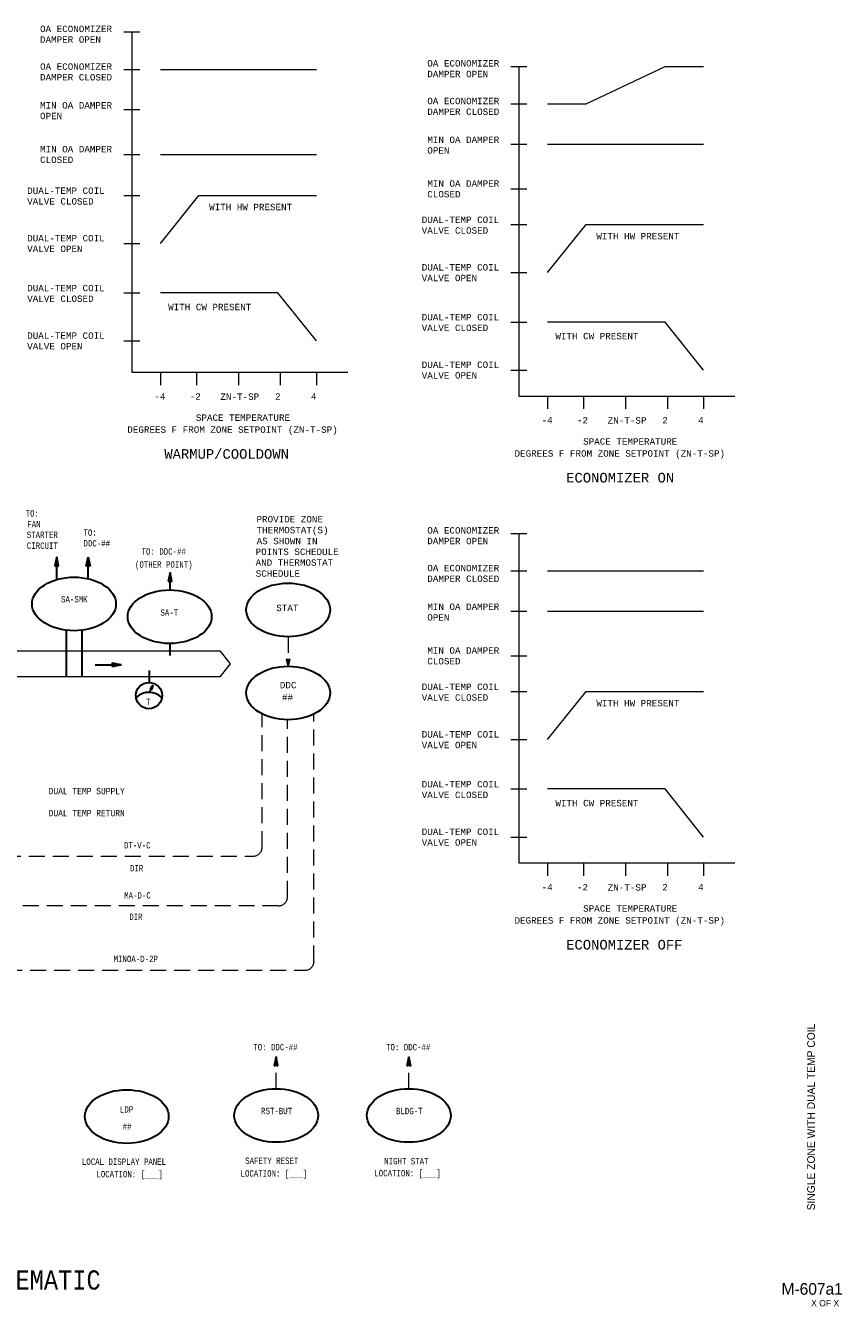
# Model space of a CAD drawing. Header units: inches. Extents: x 2 to 32.1, y 0.4 to 20.4.
# Tile 3 of 3: x 19.4 to 32.1, y 0.4 to 20.4. Entities that reach past the tile are written whole.
import ezdxf
from ezdxf.enums import TextEntityAlignment as Align

# ---------------------------------------------------------------- set-up
doc = ezdxf.new("R2010")
doc.units = ezdxf.units.IN
doc.header["$MEASUREMENT"] = 0
doc.linetypes.add('HIDDEN', pattern=[0.375, 0.25, -0.125])
for name, color, linetype, lineweight in [('G-ANNO-DATA', 7, 'Continuous', 0), ('M-ANNO-SYMB', 6, 'Continuous', 30), ('M-ANNO-TEXT', 2, 'Continuous', 30), ('M-DIAG-GRPH', 6, 'Continuous', 13), ('M-DIAG-INPD', 1, 'Continuous', 0)]:
    doc.layers.add(name, color=color, linetype=linetype, lineweight=lineweight)
doc.styles.add('CONTROLTXT', font='monotxt.shx')
doc.styles.add('Style-LOW_RES_FILLED', font='LOW_RES_FILLED.shx')

msp = doc.modelspace()

# ---------------------------------------------------------------- linework, layer by layer
at = {"layer": 'M-ANNO-SYMB', "linetype": 'Continuous'}
for p, q in [((19.868, 12.141), (19.838, 12.001)), ((19.838, 12.001), (19.868, 12.016)), ((19.839, 12.007), (19.843, 12.004)), ((19.84, 12.013), (19.886, 12.058)), ((19.84, 12.002), (19.887, 12.049)), ((19.841, 12.016), (19.85, 12.007)), ((19.843, 12.026), (19.884, 12.067)), ((19.843, 12.025), (19.857, 12.011)), ((19.845, 12.034), (19.864, 12.014)), ((19.846, 12.04), (19.882, 12.076)), ((19.847, 12.042), (19.878, 12.011)), ((19.849, 12.053), (19.88, 12.084)), ((19.849, 12.051), (19.898, 12.002)), ((19.85, 12.06), (19.895, 12.015)), ((19.852, 12.067), (19.878, 12.093)), ((19.852, 12.069), (19.892, 12.029)), ((19.854, 12.077), (19.889, 12.042)), ((19.855, 12.08), (19.876, 12.102)), ((19.856, 12.086), (19.886, 12.056)), ((19.858, 12.094), (19.874, 12.111)), ((19.858, 12.095), (19.883, 12.07)), ((19.86, 12.104), (19.88, 12.083)), ((19.861, 12.107), (19.872, 12.119)), ((19.862, 12.112), (19.877, 12.097)), ((19.862, 12.013), (19.889, 12.041)), ((19.863, 12.121), (19.871, 12.128)), ((19.863, 12.121), (19.874, 12.11)), ((19.865, 12.13), (19.872, 12.124)), ((19.866, 12.134), (19.869, 12.137)), ((19.867, 12.139), (19.869, 12.137)), ((19.898, 12.001), (19.868, 12.141)), ((19.868, 12.016), (19.898, 12.001)), ((19.873, 12.014), (19.891, 12.032)), ((19.88, 12.01), (19.893, 12.023)), ((19.887, 12.006), (19.895, 12.014)), ((20.329, 12.001), (20.359, 12.141)), ((20.359, 12.016), (20.329, 12.001)), ((20.379, 12.051), (20.33, 12.002)), ((20.377, 12.06), (20.332, 12.015)), ((20.34, 12.006), (20.332, 12.014)), ((20.347, 12.01), (20.334, 12.023)), ((20.375, 12.069), (20.335, 12.029)), ((20.354, 12.014), (20.336, 12.032)), ((20.373, 12.077), (20.338, 12.042)), ((20.365, 12.013), (20.338, 12.041)), ((20.387, 12.002), (20.34, 12.049)), ((20.371, 12.086), (20.341, 12.056)), ((20.387, 12.013), (20.342, 12.058)), ((20.384, 12.026), (20.343, 12.067)), ((20.369, 12.095), (20.344, 12.07)), ((20.381, 12.04), (20.345, 12.076)), ((20.367, 12.104), (20.347, 12.083)), ((20.378, 12.053), (20.347, 12.084)), ((20.375, 12.067), (20.349, 12.093)), ((20.38, 12.042), (20.349, 12.011)), ((20.365, 12.112), (20.35, 12.097)), ((20.372, 12.08), (20.351, 12.102)), ((20.364, 12.121), (20.353, 12.11)), ((20.369, 12.094), (20.353, 12.111)), ((20.367, 12.107), (20.355, 12.119)), ((20.362, 12.13), (20.356, 12.124)), ((20.364, 12.121), (20.357, 12.128)), ((20.36, 12.139), (20.358, 12.137)), ((20.361, 12.134), (20.358, 12.137)), ((20.359, 12.141), (20.389, 12.001)), ((20.389, 12.001), (20.359, 12.016)), ((20.382, 12.034), (20.363, 12.014)), ((20.384, 12.025), (20.37, 12.011)), ((20.386, 12.016), (20.377, 12.007)), ((20.388, 12.007), (20.384, 12.004)), ((19.894, 12.003), (19.897, 12.006)), ((20.333, 12.003), (20.33, 12.006)), ((21.64, 11.899), (21.61, 11.759)), ((21.613, 11.771), (21.658, 11.816)), ((21.613, 11.761), (21.66, 11.808)), ((21.616, 11.785), (21.656, 11.825)), ((21.619, 11.798), (21.654, 11.834)), ((21.621, 11.809), (21.67, 11.76)), ((21.622, 11.812), (21.652, 11.843)), ((21.623, 11.818), (21.667, 11.774)), ((21.624, 11.825), (21.651, 11.852)), ((21.625, 11.827), (21.664, 11.787)), ((21.627, 11.839), (21.649, 11.86)), ((21.627, 11.836), (21.661, 11.801)), ((21.629, 11.844), (21.659, 11.814)), ((21.63, 11.852), (21.647, 11.869)), ((21.63, 11.853), (21.656, 11.828)), ((21.632, 11.862), (21.653, 11.841)), ((21.67, 11.759), (21.64, 11.899)), ((21.61, 11.759), (21.64, 11.774)), ((21.612, 11.766), (21.615, 11.762)), ((21.614, 11.774), (21.622, 11.766)), ((21.615, 11.783), (21.63, 11.769)), ((21.617, 11.792), (21.637, 11.773)), ((21.619, 11.801), (21.65, 11.769)), ((21.634, 11.771), (21.662, 11.799)), ((21.64, 11.774), (21.67, 11.759)), ((21.645, 11.772), (21.664, 11.79)), ((21.652, 11.768), (21.666, 11.782)), ((21.659, 11.765), (21.667, 11.773)), ((21.667, 11.761), (21.669, 11.764)), ((20.017, 10.997), (20.017, 10.275)), ((20.26, 10.997), (20.26, 10.275)), ((21.634, 10.791), (21.634, 10.601)), ((20.471, 10.458), (20.876, 10.458)), ((20.736, 10.488), (20.876, 10.458)), ((20.751, 10.458), (20.736, 10.488)), ((20.876, 10.458), (20.736, 10.428)), ((20.736, 10.428), (20.751, 10.458)), ((20.786, 10.439), (20.737, 10.488)), ((20.738, 10.484), (20.741, 10.487)), ((20.738, 10.431), (20.784, 10.478)), ((20.742, 10.429), (20.739, 10.433)), ((20.742, 10.477), (20.75, 10.485)), ((20.751, 10.431), (20.742, 10.44)), ((20.745, 10.47), (20.758, 10.483)), ((20.777, 10.437), (20.746, 10.468)), ((20.76, 10.433), (20.746, 10.447)), ((20.748, 10.452), (20.776, 10.48)), ((20.748, 10.431), (20.793, 10.476)), ((20.749, 10.463), (20.767, 10.481)), ((20.769, 10.435), (20.749, 10.454)), ((20.795, 10.441), (20.751, 10.485)), ((20.761, 10.433), (20.802, 10.474)), ((20.804, 10.443), (20.764, 10.482)), ((20.775, 10.436), (20.811, 10.472)), ((20.812, 10.444), (20.778, 10.479)), ((20.788, 10.439), (20.819, 10.47)), ((20.821, 10.446), (20.791, 10.476)), ((20.802, 10.442), (20.828, 10.468)), ((20.83, 10.448), (20.805, 10.473)), ((20.815, 10.445), (20.837, 10.466)), ((20.839, 10.45), (20.818, 10.471)), ((20.829, 10.448), (20.846, 10.465)), ((20.847, 10.452), (20.832, 10.468)), ((20.842, 10.451), (20.854, 10.463)), ((20.856, 10.454), (20.845, 10.465)), ((20.856, 10.454), (20.863, 10.461)), ((20.865, 10.456), (20.859, 10.462)), ((20.869, 10.457), (20.872, 10.459)), ((20.874, 10.457), (20.872, 10.459)), ((21.312, 10.369), (21.312, 10.181)), ((21.331, 10.083), (21.372, 10.139)), ((21.362, 10.096), (21.331, 10.084)), ((21.347, 10.084), (21.331, 10.083)), ((21.363, 10.1), (21.335, 10.089)), ((21.337, 10.084), (21.335, 10.089)), ((21.34, 10.084), (21.337, 10.092)), ((21.364, 10.104), (21.339, 10.094)), ((21.344, 10.084), (21.34, 10.096)), ((21.361, 10.091), (21.341, 10.084)), ((21.349, 10.081), (21.342, 10.099)), ((21.365, 10.108), (21.343, 10.1)), ((21.356, 10.073), (21.345, 10.103)), ((21.366, 10.113), (21.347, 10.105)), ((21.358, 10.077), (21.347, 10.106)), ((21.357, 10.071), (21.347, 10.084)), ((21.361, 10.087), (21.348, 10.082)), ((21.36, 10.084), (21.35, 10.11)), ((21.367, 10.117), (21.351, 10.111)), ((21.36, 10.083), (21.351, 10.08)), ((21.361, 10.09), (21.353, 10.113)), ((21.359, 10.079), (21.353, 10.077)), ((21.368, 10.121), (21.355, 10.116)), ((21.363, 10.097), (21.355, 10.117)), ((21.358, 10.074), (21.355, 10.074)), ((21.372, 10.139), (21.357, 10.071)), ((21.364, 10.103), (21.358, 10.12)), ((21.369, 10.125), (21.359, 10.121)), ((21.365, 10.11), (21.36, 10.124)), ((21.37, 10.13), (21.363, 10.127)), ((21.367, 10.116), (21.363, 10.127)), ((21.368, 10.123), (21.365, 10.131)), ((23.296, 4.332), (23.266, 4.192)), ((23.266, 4.192), (23.296, 4.207)), ((23.269, 4.204), (23.314, 4.249)), ((23.269, 4.194), (23.316, 4.241)), ((23.269, 4.207), (23.278, 4.199)), ((23.271, 4.218), (23.312, 4.258)), ((23.271, 4.216), (23.285, 4.202)), ((23.273, 4.225), (23.292, 4.206)), ((23.274, 4.231), (23.31, 4.267)), ((23.275, 4.234), (23.306, 4.202)), ((23.277, 4.245), (23.308, 4.276)), ((23.277, 4.242), (23.326, 4.193)), ((23.279, 4.251), (23.323, 4.207)), ((23.28, 4.258), (23.306, 4.284)), ((23.281, 4.26), (23.32, 4.22)), ((23.282, 4.269), (23.317, 4.234)), ((23.283, 4.272), (23.304, 4.293)), ((23.284, 4.277), (23.314, 4.247)), ((23.286, 4.285), (23.303, 4.302)), ((23.286, 4.286), (23.311, 4.261)), ((23.288, 4.295), (23.309, 4.274)), ((23.289, 4.299), (23.301, 4.311)), ((23.29, 4.304), (23.306, 4.288)), ((23.29, 4.204), (23.318, 4.232)), ((23.292, 4.312), (23.299, 4.319)), ((23.292, 4.312), (23.303, 4.301)), ((23.294, 4.321), (23.3, 4.315)), ((23.295, 4.33), (23.297, 4.328)), ((23.295, 4.326), (23.297, 4.328)), ((23.326, 4.192), (23.296, 4.332)), ((23.296, 4.207), (23.326, 4.192)), ((23.301, 4.205), (23.319, 4.223)), ((23.308, 4.201), (23.321, 4.215)), ((23.315, 4.198), (23.323, 4.206)), ((25.371, 4.332), (25.341, 4.192)), ((25.341, 4.192), (25.371, 4.207)), ((25.343, 4.204), (25.388, 4.249)), ((25.343, 4.194), (25.39, 4.241)), ((25.344, 4.207), (25.353, 4.199)), ((25.346, 4.218), (25.386, 4.258)), ((25.346, 4.216), (25.36, 4.202)), ((25.348, 4.225), (25.367, 4.206)), ((25.349, 4.231), (25.385, 4.267)), ((25.349, 4.234), (25.381, 4.202)), ((25.351, 4.242), (25.4, 4.193)), ((25.352, 4.245), (25.383, 4.276)), ((25.353, 4.251), (25.397, 4.207)), ((25.355, 4.258), (25.381, 4.284)), ((25.355, 4.26), (25.395, 4.22)), ((25.357, 4.269), (25.392, 4.234)), ((25.358, 4.272), (25.379, 4.293)), ((25.359, 4.277), (25.389, 4.247)), ((25.36, 4.285), (25.377, 4.302)), ((25.361, 4.286), (25.386, 4.261)), ((25.363, 4.299), (25.375, 4.311)), ((25.363, 4.295), (25.383, 4.274)), ((25.364, 4.304), (25.38, 4.288)), ((25.364, 4.204), (25.392, 4.232)), ((25.366, 4.312), (25.373, 4.319)), ((25.366, 4.312), (25.377, 4.301)), ((25.368, 4.321), (25.374, 4.315)), ((25.369, 4.326), (25.371, 4.328)), ((25.37, 4.33), (25.371, 4.328)), ((25.401, 4.192), (25.371, 4.332)), ((25.371, 4.207), (25.401, 4.192)), ((25.376, 4.205), (25.394, 4.223)), ((25.383, 4.201), (25.396, 4.215)), ((25.39, 4.198), (25.398, 4.206)), ((23.267, 4.199), (23.271, 4.195)), ((23.322, 4.194), (23.325, 4.197)), ((25.342, 4.199), (25.346, 4.195)), ((25.397, 4.194), (25.4, 4.197))]:
    msp.add_line(p, q, dxfattribs=at)
at = {"layer": 'M-ANNO-SYMB'}
for p, q in [((19.868, 11.789), (19.868, 12.075)), ((20.359, 11.802), (20.359, 12.075)), ((21.64, 11.627), (21.64, 11.761)), ((23.464, 10.548), (23.485, 10.537)), ((23.485, 10.452), (23.464, 10.548)), ((23.465, 10.543), (23.468, 10.546)), ((23.466, 10.547), (23.498, 10.515)), ((23.466, 10.537), (23.472, 10.543)), ((23.466, 10.54), (23.497, 10.509)), ((23.468, 10.531), (23.477, 10.541)), ((23.468, 10.53), (23.495, 10.503)), ((23.469, 10.526), (23.482, 10.539)), ((23.47, 10.52), (23.492, 10.541)), ((23.47, 10.521), (23.494, 10.497)), ((23.472, 10.514), (23.505, 10.547)), ((23.472, 10.512), (23.493, 10.491)), ((23.473, 10.508), (23.503, 10.538)), ((23.474, 10.502), (23.501, 10.529)), ((23.474, 10.503), (23.492, 10.485)), ((23.475, 10.496), (23.499, 10.52)), ((23.476, 10.494), (23.49, 10.479)), ((23.477, 10.49), (23.497, 10.51)), ((23.478, 10.484), (23.495, 10.501)), ((23.478, 10.485), (23.489, 10.473)), ((23.479, 10.478), (23.493, 10.492)), ((23.48, 10.539), (23.499, 10.521)), ((23.48, 10.472), (23.491, 10.483)), ((23.48, 10.475), (23.488, 10.467)), ((23.482, 10.466), (23.489, 10.474)), ((23.482, 10.466), (23.487, 10.461)), ((23.483, 10.46), (23.487, 10.464)), ((23.484, 10.457), (23.485, 10.455)), ((23.484, 10.454), (23.485, 10.455)), ((23.485, 10.537), (23.505, 10.548)), ((23.505, 10.548), (23.485, 10.452)), ((23.488, 10.539), (23.501, 10.527)), ((23.493, 10.542), (23.502, 10.533)), ((23.498, 10.544), (23.503, 10.539)), ((23.503, 10.546), (23.504, 10.544)), ((21.32, 10.023), (21.344, 10.078))]:
    msp.add_line(p, q, dxfattribs=at)
msp.add_circle((21.31, 9.977), 0.205, dxfattribs=at)
msp.add_arc((21.311, 9.743), 0.284, 44.3692, 134.3247, dxfattribs=at)
for centre in [(20.139, 11.408), (21.634, 11.209), (23.485, 11.315), (23.485, 10.017), (20.963, 3.399), (23.298, 3.416), (25.372, 3.416)]:
    msp.add_ellipse(centre, major_axis=(0.655, 0), ratio=0.638644, dxfattribs=at)
at = {"layer": 'M-DIAG-GRPH', "linetype": 'Continuous'}
for p, q in [((20.915, 20.345), (21.165, 20.345)), ((21.04, 20.345), (21.04, 15.029)), ((20.915, 19.759), (21.165, 19.759)), ((26.967, 19.807), (27.217, 19.807)), ((27.092, 19.807), (27.092, 14.657)), ((26.967, 19.221), (27.217, 19.221)), ((20.915, 19.132), (21.165, 19.132)), ((20.915, 18.432), (21.165, 18.432)), ((26.967, 18.594), (27.217, 18.594)), ((26.967, 17.894), (27.217, 17.894)), ((27.092, 17.894), (27.092, 17.741)), ((20.915, 17.79), (21.165, 17.79)), ((26.967, 17.335), (27.217, 17.335)), ((20.915, 17.04), (21.165, 17.04)), ((26.967, 16.585), (27.217, 16.585)), ((20.915, 16.268), (21.165, 16.268)), ((26.967, 15.813), (27.217, 15.813)), ((20.915, 15.518), (21.165, 15.518)), ((21.04, 15.029), (24.416, 15.029)), ((21.488, 15.029), (21.488, 14.829)), ((22.051, 15.029), (22.051, 14.829)), ((22.707, 15.029), (22.707, 14.829)), ((23.363, 15.029), (23.363, 14.829)), ((23.926, 15.029), (23.926, 14.829)), ((26.967, 15.063), (27.217, 15.063)), ((27.092, 14.657), (30.467, 14.657)), ((27.54, 14.657), (27.54, 14.457)), ((28.102, 14.657), (28.102, 14.457)), ((28.759, 14.657), (28.759, 14.457)), ((29.415, 14.657), (29.415, 14.457)), ((29.978, 14.657), (29.978, 14.457)), ((26.967, 12.51), (27.217, 12.51)), ((27.092, 12.51), (27.092, 7.361)), ((26.967, 11.924), (27.217, 11.924)), ((26.967, 11.297), (27.217, 11.297)), ((26.967, 10.598), (27.217, 10.598)), ((27.092, 10.598), (27.092, 10.445)), ((26.967, 10.039), (27.217, 10.039)), ((26.967, 9.288), (27.217, 9.288)), ((26.967, 8.517), (27.217, 8.517)), ((26.967, 7.767), (27.217, 7.767)), ((27.092, 7.361), (30.467, 7.361)), ((27.54, 7.361), (27.54, 7.161)), ((28.102, 7.361), (28.102, 7.161)), ((28.759, 7.361), (28.759, 7.161)), ((29.415, 7.361), (29.415, 7.161)), ((29.978, 7.361), (29.978, 7.161))]:
    msp.add_line(p, q, dxfattribs=at)
at = {"layer": 'M-DIAG-GRPH'}
for p, q in [((21.488, 19.759), (23.926, 19.759)), ((28.141, 19.221), (29.376, 19.807)), ((29.376, 19.807), (29.974, 19.807)), ((27.54, 19.221), (28.141, 19.221)), ((21.488, 18.432), (23.926, 18.432)), ((27.54, 18.594), (29.978, 18.594)), ((21.488, 17.04), (22.089, 17.79)), ((22.089, 17.79), (23.926, 17.79)), ((27.54, 16.585), (28.141, 17.335)), ((28.141, 17.335), (29.978, 17.335)), ((23.325, 16.268), (21.488, 16.268)), ((23.926, 15.518), (23.325, 16.268)), ((29.376, 15.813), (27.54, 15.813)), ((29.978, 15.063), (29.376, 15.813)), ((27.54, 11.924), (29.978, 11.924)), ((27.54, 11.297), (29.978, 11.297)), ((27.54, 9.288), (28.141, 10.039)), ((28.141, 10.039), (29.978, 10.039)), ((29.376, 8.517), (27.54, 8.517)), ((29.978, 7.767), (29.376, 8.517))]:
    msp.add_line(p, q, dxfattribs=at)
at = {"layer": 'M-DIAG-GRPH', "linetype": 'HIDDEN'}
for p, q in [((23.485, 10.897), (23.485, 10.449)), ((23.077, 7.607), (23.077, 9.689)), ((23.889, 5.824), (23.889, 9.688)), ((23.475, 6.831), (23.475, 9.599)), ((14.185, 7.47), (22.94, 7.47)), ((23.337, 6.693), (8.182, 6.693)), ((6.328, 5.686), (23.752, 5.686))]:
    msp.add_line(p, q, dxfattribs=at)
at = {"layer": 'M-DIAG-GRPH', "color": 6, "linetype": 'Continuous'}
msp.add_line((22.424, 10.268), (8.875, 10.268), dxfattribs=at)
at = {"layer": 'M-DIAG-GRPH', "color": 6, "linetype": 'HIDDEN'}
for p, q in [((23.296, 3.834), (23.3, 4.251)), ((25.371, 3.834), (25.374, 4.251))]:
    msp.add_line(p, q, dxfattribs=at)
at = {"layer": 'M-DIAG-GRPH', "color": 6, "linetype": 'Continuous', "flags": 128}
for points in [[(9.963, 10.677), (22.424, 10.677)], [(22.424, 10.269), (22.424, 10.269), (22.586, 10.473), (22.424, 10.677)]]:
    msp.add_lwpolyline(points, dxfattribs=at)
at = {"layer": 'M-DIAG-GRPH', "linetype": 'HIDDEN'}
for centre in [(22.94, 7.607), (23.337, 6.831), (23.752, 5.824)]:
    msp.add_arc(centre, 0.138, 270, 0, dxfattribs=at)

# ---------------------------------------------------------------- texts
at = {"layer": 'G-ANNO-DATA', "color": 7, "linetype": 'Continuous', "lineweight": 0, "style": 'Style-LOW_RES_FILLED'}
msp.add_text('SINGLE ZONE WITH DUAL TEMP COIL', height=0.12, rotation=90, dxfattribs=at).set_placement((31.657, 3.392), align=Align.MIDDLE_CENTER)
msp.add_text('M-607a1', height=0.1815, dxfattribs=at).set_placement((31.675, 0.706), align=Align.MIDDLE_CENTER)
msp.add_text('X OF X', height=0.1, dxfattribs=at).set_placement((31.658, 0.535), align=Align.TOP_LEFT)
at = {"layer": 'M-ANNO-TEXT', "linetype": 'Continuous', "style": 'CONTROLTXT'}
for s, height, p in [('ZN-T-SP', 0.1, (22.73, 14.647)), ('SPACE TEMPERATURE', 0.10003, (22.779, 14.319)), ('ZN-T-SP', 0.1, (28.782, 14.276)), ('SPACE TEMPERATURE', 0.10003, (28.831, 13.947)), ('ZN-T-SP', 0.1, (28.782, 6.979)), ('SPACE TEMPERATURE', 0.10003, (28.831, 6.651))]:
    msp.add_text(s, height=height, dxfattribs=at).set_placement(p, align=Align.MIDDLE_CENTER)
at = {"layer": 'M-ANNO-TEXT', "style": 'CONTROLTXT'}
for s, height, p in [('WARMUP/COOLDOWN', 0.15004, (21.55, 13.677)), ('ECONOMIZER ON', 0.15004, (27.83, 13.306)), ('THERMOSTAT(S)', 0.1, (22.991, 12.513)), ('PROVIDE ZONE ', 0.1, (22.991, 12.682)), ('AS SHOWN IN ', 0.1, (22.993, 12.341)), ('POINTS SCHEDULE', 0.1, (22.977, 12.174)), ('AND THERMOSTAT', 0.1, (22.977, 12.005)), ('SCHEDULE', 0.1, (22.979, 11.833)), ('ECONOMIZER OFF', 0.15004, (27.83, 6.009))]:
    msp.add_text(s, height=height, dxfattribs=at).set_placement(p)
at = {"layer": 'M-ANNO-TEXT', "style": 'CONTROLTXT', "width": 0.8}
for s, p in [('TO:', (19.383, 12.772)), ('FAN', (19.409, 12.605)), ('STARTER', (19.401, 12.438)), ('TO:', (20.287, 12.473)), ('DDC-##', (20.287, 12.306)), ('CIRCUIT', (19.401, 12.269)), ('TO: DDC-##', (21.195, 12.178)), ('(OTHER POINT)', (21.092, 11.975)), ('T', (21.267, 9.827)), ('SAFETY RESET', (22.814, 2.659))]:
    msp.add_text(s, height=0.1, dxfattribs=at).set_placement(p)
at = {"layer": 'M-ANNO-TEXT', "linetype": 'Continuous', "style": 'CONTROLTXT'}
for s, height, width, p in [('SA-SMK', 0.1, 0.8, (20.144, 11.432)), ('SA-T', 0.1, 0.8, (21.628, 11.224)), ('DT-V-C', 0.1, 0.8, (21.127, 7.588)), ('MA-D-C', 0.1, 0.8, (21.13, 6.805)), ('MINOA-D-2P', 0.1, 0.8, (21.104, 5.812)), ('TO: DDC-##', 0.1, 0.8, (23.287, 4.434)), ('TO: DDC-##', 0.1, 0.8, (25.362, 4.434)), ('LDP', 0.1, 0.8, (20.96, 3.46)), ('RST-BUT', 0.1, 0.8, (23.305, 3.436)), ('BLDG-T', 0.1, 0.8, (25.379, 3.436)), ('##', 0.1, 0.8, (20.968, 3.195)), ('SINGLE ZONE WITH DUAL TEMP COIL CONTROL SCHEMATIC', 0.3, 0.855338, (15.115, 0.696))]:
    msp.add_text(s, height=height, dxfattribs=dict(at, width=width)).set_placement(p, align=Align.CENTER)
for s, p in [('STAT', (23.473, 11.296)), ('DDC', (23.486, 10.09)), ('##', (23.475, 9.9))]:
    msp.add_text(s, height=0.1, dxfattribs=at).set_placement(p, align=Align.CENTER)
at = {"layer": 'M-ANNO-TEXT', "style": 'CONTROLTXT', "width": 0.859259}
for s, p in [('DUAL TEMP SUPPLY', (20.337, 8.435)), ('DUAL TEMP RETURN', (20.337, 8.091))]:
    msp.add_text(s, height=0.1, dxfattribs=at).set_placement(p, align=Align.CENTER)
at = {"layer": 'M-ANNO-TEXT', "linetype": 'Continuous', "style": 'CONTROLTXT', "width": 0.8}
for s, p in [('DIR', (21.014, 7.228)), ('DIR', (21.003, 6.47)), ('LOCAL DISPLAY PANEL', (20.262, 2.644)), ('NIGHT STAT', (24.987, 2.652)), ('LOCATION: [___]', (20.489, 2.45)), ('LOCATION: [___]', (22.742, 2.461)), ('LOCATION: [___]', (24.832, 2.466))]:
    msp.add_text(s, height=0.1, dxfattribs=at).set_placement(p)
at = {"layer": 'M-ANNO-TEXT', "char_height": 0.1, "attachment_point": 1, "style": 'CONTROLTXT'}
for s, insert, width in [('OA ECONOMIZER DAMPER OPEN', (19.608, 20.443), 1.3071), ('OA ECONOMIZER DAMPER CLOSED', (19.608, 19.854), 1.3071), ('OA ECONOMIZER DAMPER OPEN', (25.66, 19.905), 1.3071), ('MIN OA DAMPER OPEN', (19.608, 19.249), 1.3071), ('OA ECONOMIZER DAMPER CLOSED', (25.66, 19.316), 1.3071), ('MIN OA DAMPER OPEN', (25.66, 18.711), 1.3071), ('MIN OA DAMPER CLOSED', (19.608, 18.565), 1.3071), ('MIN OA DAMPER CLOSED', (25.66, 18.027), 1.3071), ('DUAL-TEMP COIL VALVE CLOSED', (19.407, 17.915), 1.43216), ('WITH HW PRESENT', (22.25, 17.66), 1.70634), ('DUAL-TEMP COIL VALVE CLOSED', (25.573, 17.461), 1.43216), ('DUAL-TEMP COIL VALVE OPEN', (19.407, 17.173), 1.43216), ('WITH HW PRESENT', (28.302, 17.205), 1.70634), ('DUAL-TEMP COIL VALVE OPEN', (25.573, 16.718), 1.43216), ('DUAL-TEMP COIL VALVE CLOSED', (19.407, 16.394), 1.43216), ('WITH CW PRESENT', (21.61, 16.098), 2.01531), ('DUAL-TEMP COIL VALVE CLOSED', (25.573, 15.939), 1.43216), ('DUAL-TEMP COIL VALVE OPEN', (19.407, 15.651), 1.43216), ('WITH CW PRESENT', (27.662, 15.644), 2.01531), ('DUAL-TEMP COIL VALVE OPEN', (25.573, 15.196), 1.43216), ('OA ECONOMIZER DAMPER OPEN', (25.66, 12.608), 1.3071), ('OA ECONOMIZER DAMPER CLOSED', (25.66, 12.019), 1.3071), ('MIN OA DAMPER OPEN', (25.66, 11.415), 1.3071), ('MIN OA DAMPER CLOSED', (25.66, 10.731), 1.3071), ('DUAL-TEMP COIL VALVE CLOSED', (25.573, 10.164), 1.43216), ('WITH HW PRESENT', (28.302, 9.908), 1.70634), ('DUAL-TEMP COIL VALVE OPEN', (25.573, 9.421), 1.43216), ('DUAL-TEMP COIL VALVE CLOSED', (25.573, 8.642), 1.43216), ('WITH CW PRESENT', (27.662, 8.347), 2.01531), ('DUAL-TEMP COIL VALVE OPEN', (25.573, 7.899), 1.43216)]:
    msp.add_mtext(s, dxfattribs=dict(at, insert=insert, width=width))
at = {"layer": 'M-DIAG-INPD', "linetype": 'Continuous', "style": 'CONTROLTXT'}
for s, p in [('-4', (21.48, 14.65)), ('-2', (22.033, 14.65)), ('2', (23.323, 14.65)), ('4', (23.883, 14.65)), ('-4', (27.532, 14.279)), ('-2', (28.085, 14.279)), ('2', (29.375, 14.279)), ('4', (29.935, 14.279)), ('DEGREES F FROM ZONE SETPOINT (ZN-T-SP)', (22.616, 14.132)), ('DEGREES F FROM ZONE SETPOINT (ZN-T-SP)', (28.668, 13.76)), ('-4', (27.532, 6.982)), ('-2', (28.085, 6.982)), ('2', (29.375, 6.982)), ('4', (29.935, 6.982)), ('DEGREES F FROM ZONE SETPOINT (ZN-T-SP)', (28.668, 6.464))]:
    msp.add_text(s, height=0.1, dxfattribs=at).set_placement(p, align=Align.MIDDLE_CENTER)

doc.saveas('drawing.dxf')
